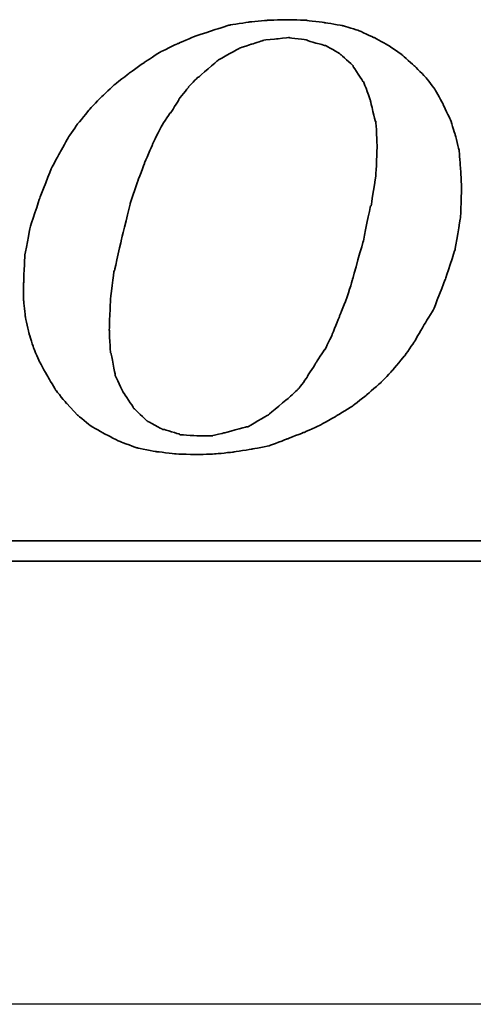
# Model space of a CAD drawing. Extents: x 158 to 747, y 26 to 428.
# Tile 43 of 49: x 686.61 to 688.96, y 86.09 to 91.2. Entities that reach past the tile are written whole.
import ezdxf

# ---------------------------------------------------------------- set-up
doc = ezdxf.new("R2010")
doc.units = 0
doc.header["$MEASUREMENT"] = 0
doc.linetypes.add('CENTER', pattern=[2, 1.25, -0.25, 0.25, -0.25])
for name, color, linetype in [('CL', 1, 'CENTER'), ('DIM', 4, 'CONTINUOUS'), ('layer 1', 7, 'CONTINUOUS')]:
    doc.layers.add(name, color=color, linetype=linetype)

# ---------------------------------------------------------------- blocks, each defined once
blk = doc.blocks.new('TBI MOTION logo(完整正式版)')
at = {"layer": 'layer 1', "color": 22, "lineweight": 35}
for points, knots in [([(35.79625, -6.98375), (35.79625, -6.98375), (36.23125, -7.43875), (36.23125, -7.43875), (36.23125, -7.43875), (36.23125, -7.43875), (36.75625, -7.87125), (36.75625, -7.87125), (36.75625, -7.87125), (36.75625, -7.87125), (37.33125, -8.20375), (37.33125, -8.20375), (37.33125, -8.20375), (37.33125, -8.20375), (37.95625, -8.51875), (37.95625, -8.51875), (37.95625, -8.51875), (37.95625, -8.51875), (38.62625, -8.75875), (38.62625, -8.75875), (38.62625, -8.75875), (38.62625, -8.75875), (39.37125, -8.90375), (39.37125, -8.90375), (39.37125, -8.90375), (39.37125, -8.90375), (40.14125, -8.99875), (40.14125, -8.99875), (40.14125, -8.99875), (40.14125, -8.99875), (41.02625, -9.02375), (41.02625, -9.02375), (41.02625, -9.02375), (41.02625, -9.02375), (41.74625, -8.99875), (41.74625, -8.99875), (41.74625, -8.99875), (41.74625, -8.99875), (42.46625, -8.92375), (42.46625, -8.92375), (42.46625, -8.92375), (42.46625, -8.92375), (43.21125, -8.80625), (43.21125, -8.80625), (43.21125, -8.80625), (43.21125, -8.80625), (43.93125, -8.66375), (43.93125, -8.66375), (43.93125, -8.66375), (43.93125, -8.66375), (44.62625, -8.39875), (44.62625, -8.39875), (44.62625, -8.39875), (44.62625, -8.39875), (45.29625, -8.13375), (45.29625, -8.13375), (45.29625, -8.13375), (45.29625, -8.13375), (45.94625, -7.84375), (45.94625, -7.84375), (45.94625, -7.84375), (45.94625, -7.84375), (46.61625, -7.46375), (46.61625, -7.46375), (46.61625, -7.46375), (46.61625, -7.46375), (47.24125, -7.07875), (47.24125, -7.07875), (47.24125, -7.07875), (47.24125, -7.07875), (47.81625, -6.62375), (47.81625, -6.62375), (47.81625, -6.62375), (47.81625, -6.62375), (48.36875, -6.14375), (48.36875, -6.14375), (48.36875, -6.14375), (48.36875, -6.14375), (48.84625, -5.64125), (48.84625, -5.64125), (48.84625, -5.64125), (48.84625, -5.64125), (49.32625, -5.06375), (49.32625, -5.06375), (49.32625, -5.06375), (49.32625, -5.06375), (49.71125, -4.51374), (49.71125, -4.51374), (49.71125, -4.51374), (49.71125, -4.51374), (50.09625, -3.83874), (50.09625, -3.83874), (50.09625, -3.83874), (50.09625, -3.83874), (50.48125, -3.21374), (50.48125, -3.21374), (50.48125, -3.21374), (50.48125, -3.21374), (50.96125, -1.99125), (50.96125, -1.99125), (50.96125, -1.99125), (50.96125, -1.99125), (51.34375, -0.81875), (51.34375, -0.81875), (51.34375, -0.81875), (51.34375, -0.81875), (51.56125, 0.45624), (51.56125, 0.45624), (51.56125, 0.45624), (51.56125, 0.45624), (51.60625, 1.67624), (51.60625, 1.67624), (51.60625, 1.67624), (51.60625, 1.67624), (51.56125, 2.44625), (51.56125, 2.44625), (51.56125, 2.44625), (51.56125, 2.44625), (51.51125, 3.14125), (51.51125, 3.14125), (51.51125, 3.14125), (51.51125, 3.14125), (51.34375, 3.81125), (51.34375, 3.81125), (51.34375, 3.81125), (51.34375, 3.81125), (51.15125, 4.41125), (51.15125, 4.41125), (51.15125, 4.41125), (51.15125, 4.41125), (50.86125, 5.01125), (50.86125, 5.01125), (50.86125, 5.01125), (50.86125, 5.01125), (50.55125, 5.58875), (50.55125, 5.58875), (50.55125, 5.58875), (50.55125, 5.58875), (50.16625, 6.09125), (50.16625, 6.09125), (50.16625, 6.09125), (50.16625, 6.09125), (49.71125, 6.54875), (49.71125, 6.54875), (49.71125, 6.54875), (49.71125, 6.54875), (49.23125, 6.98125), (49.23125, 6.98125), (49.23125, 6.98125), (49.23125, 6.98125), (48.67875, 7.36625), (48.67875, 7.36625), (48.67875, 7.36625), (48.67875, 7.36625), (48.10375, 7.67625), (48.10375, 7.67625), (48.10375, 7.67625), (48.10375, 7.67625), (47.48125, 7.96375), (47.48125, 7.96375), (47.48125, 7.96375), (47.48125, 7.96375), (46.85625, 8.15625), (46.85625, 8.15625), (46.85625, 8.15625), (46.85625, 8.15625), (46.13625, 8.27624), (46.13625, 8.27624), (46.13625, 8.27624), (46.13625, 8.27624), (45.39125, 8.37125), (45.39125, 8.37125), (45.39125, 8.37125), (45.39125, 8.37125), (44.62625, 8.39624), (44.62625, 8.39624), (44.62625, 8.39624), (44.62625, 8.39624), (43.83625, 8.37125), (43.83625, 8.37125), (43.83625, 8.37125), (43.83625, 8.37125), (43.09125, 8.30125), (43.09125, 8.30125), (43.09125, 8.30125), (43.09125, 8.30125), (42.32125, 8.18125), (42.32125, 8.18125), (42.32125, 8.18125), (42.32125, 8.18125), (41.62875, 7.96375), (41.62875, 7.96375), (41.62875, 7.96375), (41.62875, 7.96375), (40.90625, 7.72625), (40.90625, 7.72625), (40.90625, 7.72625), (40.90625, 7.72625), (40.23624, 7.43625), (40.23624, 7.43625), (40.23624, 7.43625), (40.23624, 7.43625), (39.54124, 7.10125), (39.54124, 7.10125), (39.54124, 7.10125), (39.54124, 7.10125), (38.91625, 6.69125), (38.91625, 6.69125), (38.91625, 6.69125), (38.91625, 6.69125), (38.31625, 6.26125), (38.31625, 6.26125), (38.31625, 6.26125), (38.31625, 6.26125), (37.69125, 5.78125), (37.69125, 5.78125), (37.69125, 5.78125), (37.69125, 5.78125), (37.18625, 5.30125), (37.18625, 5.30125), (37.18625, 5.30125), (37.18625, 5.30125), (36.70625, 4.79624), (36.70625, 4.79624), (36.70625, 4.79624), (36.70625, 4.79624), (36.23125, 4.22125), (36.23125, 4.22125), (36.23125, 4.22125), (36.23125, 4.22125), (35.87124, 3.69375), (35.87124, 3.69375), (35.87124, 3.69375), (35.87124, 3.69375), (35.53125, 3.09125), (35.53125, 3.09125), (35.53125, 3.09125), (35.53125, 3.09125), (35.19875, 2.47125), (35.19875, 2.47125), (35.19875, 2.47125), (35.19875, 2.47125), (34.71625, 1.24625), (34.71625, 1.24625), (34.71625, 1.24625), (34.71625, 1.24625), (34.33125, 0.06874), (34.33125, 0.06874), (34.33125, 0.06874), (34.33125, 0.06874), (34.11625, -1.07875), (34.11625, -1.07875), (34.11625, -1.07875), (34.11625, -1.07875), (34.07125, -2.15875), (34.07125, -2.15875), (34.07125, -2.15875), (34.07125, -2.15875), (34.07125, -2.85375), (34.07125, -2.85375), (34.07125, -2.85375), (34.07125, -2.85375), (34.14125, -3.50375), (34.14125, -3.50375), (34.14125, -3.50375), (34.14125, -3.50375), (34.28625, -4.17375), (34.28625, -4.17375), (34.28625, -4.17375), (34.28625, -4.17375), (34.47625, -4.77624), (34.47625, -4.77624), (34.47625, -4.77624), (34.47625, -4.77624), (34.71625, -5.32625), (34.71625, -5.32625), (34.71625, -5.32625), (34.71625, -5.32625), (35.05375, -5.92875), (35.05375, -5.92875), (35.05375, -5.92875), (35.05375, -5.92875), (35.36375, -6.45375), (35.36375, -6.45375), (35.36375, -6.45375), (35.36375, -6.45375), (35.79625, -6.98375), (35.79625, -6.98375)], [0, 0, 0, 0, 0.01388889, 0.01388889, 0.01388889, 0.0138889, 0.02777778, 0.02777778, 0.02777778, 0.02777779, 0.04166667, 0.04166667, 0.04166667, 0.04166668, 0.05555556, 0.05555556, 0.05555556, 0.05555557, 0.06944444, 0.06944444, 0.06944444, 0.06944445, 0.08333333, 0.08333333, 0.08333333, 0.08333334, 0.09722222, 0.09722222, 0.09722222, 0.09722223, 0.11111111, 0.11111111, 0.11111111, 0.11111112, 0.125, 0.125, 0.125, 0.12500001, 0.13888889, 0.13888889, 0.13888889, 0.1388889, 0.15277778, 0.15277778, 0.15277778, 0.15277779, 0.16666667, 0.16666667, 0.16666667, 0.16666668, 0.18055556, 0.18055556, 0.18055556, 0.18055557, 0.19444444, 0.19444444, 0.19444444, 0.19444445, 0.20833333, 0.20833333, 0.20833333, 0.20833334, 0.22222222, 0.22222222, 0.22222222, 0.22222223, 0.23611111, 0.23611111, 0.23611111, 0.23611112, 0.25, 0.25, 0.25, 0.25000001, 0.26388889, 0.26388889, 0.26388889, 0.2638889, 0.27777778, 0.27777778, 0.27777778, 0.27777779, 0.29166667, 0.29166667, 0.29166667, 0.29166668, 0.30555556, 0.30555556, 0.30555556, 0.30555557, 0.31944444, 0.31944444, 0.31944444, 0.31944445, 0.33333333, 0.33333333, 0.33333333, 0.33333334, 0.34722222, 0.34722222, 0.34722222, 0.34722223, 0.36111111, 0.36111111, 0.36111111, 0.36111112, 0.375, 0.375, 0.375, 0.37500001, 0.38888889, 0.38888889, 0.38888889, 0.3888889, 0.40277778, 0.40277778, 0.40277778, 0.40277779, 0.41666667, 0.41666667, 0.41666667, 0.41666668, 0.43055556, 0.43055556, 0.43055556, 0.43055557, 0.44444444, 0.44444444, 0.44444444, 0.44444445, 0.45833333, 0.45833333, 0.45833333, 0.45833334, 0.47222222, 0.47222222, 0.47222222, 0.47222223, 0.48611111, 0.48611111, 0.48611111, 0.48611112, 0.5, 0.5, 0.5, 0.50000001, 0.51388889, 0.51388889, 0.51388889, 0.5138889, 0.52777778, 0.52777778, 0.52777778, 0.52777779, 0.54166667, 0.54166667, 0.54166667, 0.54166668, 0.55555556, 0.55555556, 0.55555556, 0.55555557, 0.56944444, 0.56944444, 0.56944444, 0.56944445, 0.58333333, 0.58333333, 0.58333333, 0.58333334, 0.59722222, 0.59722222, 0.59722222, 0.59722223, 0.61111111, 0.61111111, 0.61111111, 0.61111112, 0.625, 0.625, 0.625, 0.62500001, 0.63888889, 0.63888889, 0.63888889, 0.6388889, 0.65277778, 0.65277778, 0.65277778, 0.65277779, 0.66666667, 0.66666667, 0.66666667, 0.66666668, 0.68055556, 0.68055556, 0.68055556, 0.68055557, 0.69444444, 0.69444444, 0.69444444, 0.69444445, 0.70833333, 0.70833333, 0.70833333, 0.70833334, 0.72222222, 0.72222222, 0.72222222, 0.72222223, 0.73611111, 0.73611111, 0.73611111, 0.73611112, 0.75, 0.75, 0.75, 0.75000001, 0.76388889, 0.76388889, 0.76388889, 0.7638889, 0.77777778, 0.77777778, 0.77777778, 0.77777779, 0.79166667, 0.79166667, 0.79166667, 0.79166668, 0.80555556, 0.80555556, 0.80555556, 0.80555557, 0.81944444, 0.81944444, 0.81944444, 0.81944445, 0.83333333, 0.83333333, 0.83333333, 0.83333334, 0.84722222, 0.84722222, 0.84722222, 0.84722223, 0.86111111, 0.86111111, 0.86111111, 0.86111112, 0.875, 0.875, 0.875, 0.87500001, 0.88888889, 0.88888889, 0.88888889, 0.8888889, 0.90277778, 0.90277778, 0.90277778, 0.90277779, 0.91666667, 0.91666667, 0.91666667, 0.91666668, 0.93055556, 0.93055556, 0.93055556, 0.93055557, 0.94444444, 0.94444444, 0.94444444, 0.94444445, 0.95833333, 0.95833333, 0.95833333, 0.95833334, 0.97222222, 0.97222222, 0.97222222, 0.97222223, 0.98611111, 0.98611111, 0.98611111, 0.98611112, 1, 1, 1, 1]), ([(38.33875, 1.03124), (38.33875, 1.03124), (38.62625, 1.89625), (38.62625, 1.89625), (38.62625, 1.89625), (38.62625, 1.89625), (38.91625, 2.66375), (38.91625, 2.66375), (38.91625, 2.66375), (38.91625, 2.66375), (39.22625, 3.38125), (39.22625, 3.38125), (39.22625, 3.38125), (39.22625, 3.38125), (39.22625, 3.40624), (39.22625, 3.40624), (39.22625, 3.40624), (39.22625, 3.40624), (39.56124, 4.07624), (39.56124, 4.07624), (39.56124, 4.07624), (39.56124, 4.07624), (39.92125, 4.65125), (39.92125, 4.65125), (39.92125, 4.65125), (39.92125, 4.65125), (39.94625, 4.65125), (39.94625, 4.65125), (39.94625, 4.65125), (39.94625, 4.65125), (40.28125, 5.17875), (40.28125, 5.17875), (40.28125, 5.17875), (40.28125, 5.17875), (40.28125, 5.20375), (40.28125, 5.20375), (40.28125, 5.20375), (40.28125, 5.20375), (40.66875, 5.68625), (40.66875, 5.68625), (40.66875, 5.68625), (40.66875, 5.68625), (40.66875, 5.70625), (40.66875, 5.70625), (40.66875, 5.70625), (40.66875, 5.70625), (41.05124, 6.09125), (41.05124, 6.09125), (41.05124, 6.09125), (41.05124, 6.09125), (41.07625, 6.09125), (41.07625, 6.09125), (41.07625, 6.09125), (41.07625, 6.09125), (41.84125, 6.76625), (41.84125, 6.76625), (41.84125, 6.76625), (41.84125, 6.76625), (41.86625, 6.78625), (41.86625, 6.78625), (41.86625, 6.78625), (41.86625, 6.78625), (42.73125, 7.26624), (42.73125, 7.26624), (42.73125, 7.26624), (42.73125, 7.26624), (42.75625, 7.26624), (42.75625, 7.26624), (42.75625, 7.26624), (42.75625, 7.26624), (43.18625, 7.41125), (43.18625, 7.41125), (43.18625, 7.41125), (43.18625, 7.41125), (43.64125, 7.55625), (43.64125, 7.55625), (43.64125, 7.55625), (43.64125, 7.55625), (43.66625, 7.55625), (43.66625, 7.55625), (43.66625, 7.55625), (43.66625, 7.55625), (43.69125, 7.58124), (43.69125, 7.58124), (43.69125, 7.58124), (43.69125, 7.58124), (44.19125, 7.62625), (44.19125, 7.62625), (44.19125, 7.62625), (44.19125, 7.62625), (44.67125, 7.67625), (44.67125, 7.67625), (44.67125, 7.67625), (44.67125, 7.67625), (44.69625, 7.67625), (44.69625, 7.67625), (44.69625, 7.67625), (44.69625, 7.67625), (45.41875, 7.58124), (45.41875, 7.58124), (45.41875, 7.58124), (45.41875, 7.58124), (45.44125, 7.55625), (45.44125, 7.55625), (45.44125, 7.55625), (45.44125, 7.55625), (46.11125, 7.36625), (46.11125, 7.36625), (46.11125, 7.36625), (46.11125, 7.36625), (46.13625, 7.36625), (46.13625, 7.36625), (46.13625, 7.36625), (46.13625, 7.36625), (46.15875, 7.36625), (46.15875, 7.36625), (46.15875, 7.36625), (46.15875, 7.36625), (46.73625, 7.02624), (46.73625, 7.02624), (46.73625, 7.02624), (46.73625, 7.02624), (46.76125, 7.00624), (46.76125, 7.00624), (46.76125, 7.00624), (46.76125, 7.00624), (47.24125, 6.57124), (47.24125, 6.57124), (47.24125, 6.57124), (47.24125, 6.57124), (47.26625, 6.54875), (47.26625, 6.54875), (47.26625, 6.54875), (47.26625, 6.54875), (47.26625, 6.52375), (47.26625, 6.52375), (47.26625, 6.52375), (47.26625, 6.52375), (47.67375, 5.89875), (47.67375, 5.89875), (47.67375, 5.89875), (47.67375, 5.89875), (47.69625, 5.89875), (47.69625, 5.89875), (47.69625, 5.89875), (47.69625, 5.89875), (47.69625, 5.87625), (47.69625, 5.87625), (47.69625, 5.87625), (47.69625, 5.87625), (47.96125, 5.15625), (47.96125, 5.15625), (47.96125, 5.15625), (47.96125, 5.15625), (47.96125, 5.13125), (47.96125, 5.13125), (47.96125, 5.13125), (47.96125, 5.13125), (48.15125, 4.31875), (48.15125, 4.31875), (48.15125, 4.31875), (48.15125, 4.31875), (48.17625, 4.31875), (48.17625, 4.31875), (48.17625, 4.31875), (48.17625, 4.31875), (48.17625, 4.29125), (48.17625, 4.29125), (48.17625, 4.29125), (48.17625, 4.29125), (48.22625, 3.33125), (48.22625, 3.33125), (48.22625, 3.33125), (48.22625, 3.33125), (48.22625, 3.30875), (48.22625, 3.30875), (48.22625, 3.30875), (48.22625, 3.30875), (48.17625, 2.20624), (48.17625, 2.20624), (48.17625, 2.20624), (48.17625, 2.20624), (48.17625, 2.18124), (48.17625, 2.18124), (48.17625, 2.18124), (48.17625, 2.18124), (47.98375, 0.93624), (47.98375, 0.93624), (47.98375, 0.93624), (47.98375, 0.93624), (47.96125, 0.93624), (47.96125, 0.93624), (47.96125, 0.93624), (47.96125, 0.93624), (47.67375, -0.45874), (47.67375, -0.45874), (47.67375, -0.45874), (47.67375, -0.45874), (47.24125, -1.99125), (47.24125, -1.99125), (47.24125, -1.99125), (47.24125, -1.99125), (47.24125, -2.01874), (47.24125, -2.01874), (47.24125, -2.01874), (47.24125, -2.01874), (47.00125, -2.78375), (47.00125, -2.78375), (47.00125, -2.78375), (47.00125, -2.78375), (46.71125, -3.50375), (46.71125, -3.50375), (46.71125, -3.50375), (46.71125, -3.50375), (46.42625, -4.19875), (46.42625, -4.19875), (46.42625, -4.19875), (46.42625, -4.19875), (46.42625, -4.22375), (46.42625, -4.22375), (46.42625, -4.22375), (46.42625, -4.22375), (46.13625, -4.82374), (46.13625, -4.82374), (46.13625, -4.82374), (46.13625, -4.82374), (46.11125, -4.82374), (46.11125, -4.82374), (46.11125, -4.82374), (46.11125, -4.82374), (45.77625, -5.35125), (45.77625, -5.35125), (45.77625, -5.35125), (45.77625, -5.35125), (45.44125, -5.87875), (45.44125, -5.87875), (45.44125, -5.87875), (45.44125, -5.87875), (45.44125, -5.90375), (45.44125, -5.90375), (45.44125, -5.90375), (45.44125, -5.90375), (45.10625, -6.35875), (45.10625, -6.35875), (45.10625, -6.35875), (45.10625, -6.35875), (45.08125, -6.38375), (45.08125, -6.38375), (45.08125, -6.38375), (45.08125, -6.38375), (44.69625, -6.74375), (44.69625, -6.74375), (44.69625, -6.74375), (44.69625, -6.74375), (43.88375, -7.41625), (43.88375, -7.41625), (43.88375, -7.41625), (43.88375, -7.41625), (43.85625, -7.43875), (43.85625, -7.43875), (43.85625, -7.43875), (43.85625, -7.43875), (43.04125, -7.91875), (43.04125, -7.91875), (43.04125, -7.91875), (43.04125, -7.91875), (43.01625, -7.91875), (43.01625, -7.91875), (43.01625, -7.91875), (43.01625, -7.91875), (42.99625, -7.91875), (42.99625, -7.91875), (42.99625, -7.91875), (42.99625, -7.91875), (42.08125, -8.15875), (42.08125, -8.15875), (42.08125, -8.15875), (42.08125, -8.15875), (41.65125, -8.25625), (41.65125, -8.25625), (41.65125, -8.25625), (41.65125, -8.25625), (41.62875, -8.27875), (41.62875, -8.27875), (41.62875, -8.27875), (41.62875, -8.27875), (41.60125, -8.27875), (41.60125, -8.27875), (41.60125, -8.27875), (41.60125, -8.27875), (41.12125, -8.27875), (41.12125, -8.27875), (41.12125, -8.27875), (41.12125, -8.27875), (40.35624, -8.23125), (40.35624, -8.23125), (40.35624, -8.23125), (40.35624, -8.23125), (40.33125, -8.23125), (40.33125, -8.23125), (40.33125, -8.23125), (40.33125, -8.23125), (40.30625, -8.20375), (40.30625, -8.20375), (40.30625, -8.20375), (40.30625, -8.20375), (39.68375, -8.01375), (39.68375, -8.01375), (39.68375, -8.01375), (39.68375, -8.01375), (39.66124, -8.01375), (39.66124, -8.01375), (39.66124, -8.01375), (39.66124, -8.01375), (39.63625, -8.01375), (39.63625, -8.01375), (39.63625, -8.01375), (39.63625, -8.01375), (39.01125, -7.67875), (39.01125, -7.67875), (39.01125, -7.67875), (39.01125, -7.67875), (38.98875, -7.65375), (38.98875, -7.65375), (38.98875, -7.65375), (38.98875, -7.65375), (38.48625, -7.17375), (38.48625, -7.17375), (38.48625, -7.17375), (38.48625, -7.17375), (38.45875, -7.14875), (38.45875, -7.14875), (38.45875, -7.14875), (38.45875, -7.14875), (38.45875, -7.12875), (38.45875, -7.12875), (38.45875, -7.12875), (38.45875, -7.12875), (38.07625, -6.54875), (38.07625, -6.54875), (38.07625, -6.54875), (38.07625, -6.54875), (38.05125, -6.54875), (38.05125, -6.54875), (38.05125, -6.54875), (38.05125, -6.54875), (38.05125, -6.52875), (38.05125, -6.52875), (38.05125, -6.52875), (38.05125, -6.52875), (37.74125, -5.85375), (37.74125, -5.85375), (37.74125, -5.85375), (37.74125, -5.85375), (37.74125, -5.82875), (37.74125, -5.82875), (37.74125, -5.82875), (37.74125, -5.82875), (37.57375, -4.96875), (37.57375, -4.96875), (37.57375, -4.96875), (37.57375, -4.96875), (37.54625, -4.94375), (37.54625, -4.94375), (37.54625, -4.94375), (37.54625, -4.94375), (37.50125, -4.03375), (37.50125, -4.03375), (37.50125, -4.03375), (37.50125, -4.03375), (37.50125, -4.00875), (37.50125, -4.00875), (37.50125, -4.00875), (37.50125, -4.00875), (37.54625, -2.85375), (37.54625, -2.85375), (37.54625, -2.85375), (37.54625, -2.85375), (37.69125, -1.65875), (37.69125, -1.65875), (37.69125, -1.65875), (37.69125, -1.65875), (37.71624, -1.63375), (37.71624, -1.63375), (37.71624, -1.63375), (37.71624, -1.63375), (38.00375, -0.33875), (38.00375, -0.33875), (38.00375, -0.33875), (38.00375, -0.33875), (38.33875, 1.00624), (38.33875, 1.00624), (38.33875, 1.00624), (38.33875, 1.00624), (38.33875, 1.03124), (38.33875, 1.03124)], [0, 0, 0, 0, 0.01010101, 0.01010101, 0.01010101, 0.01010102, 0.02020202, 0.02020202, 0.02020202, 0.02020203, 0.03030303, 0.03030303, 0.03030303, 0.03030304, 0.04040404, 0.04040404, 0.04040404, 0.04040405, 0.05050505, 0.05050505, 0.05050505, 0.05050506, 0.06060606, 0.06060606, 0.06060606, 0.06060607, 0.07070707, 0.07070707, 0.07070707, 0.07070708, 0.08080808, 0.08080808, 0.08080808, 0.08080809, 0.09090909, 0.09090909, 0.09090909, 0.0909091, 0.1010101, 0.1010101, 0.1010101, 0.10101011, 0.11111111, 0.11111111, 0.11111111, 0.11111112, 0.12121212, 0.12121212, 0.12121212, 0.12121213, 0.13131313, 0.13131313, 0.13131313, 0.13131314, 0.14141414, 0.14141414, 0.14141414, 0.14141415, 0.15151515, 0.15151515, 0.15151515, 0.15151516, 0.16161616, 0.16161616, 0.16161616, 0.16161617, 0.17171717, 0.17171717, 0.17171717, 0.17171718, 0.18181818, 0.18181818, 0.18181818, 0.18181819, 0.19191919, 0.19191919, 0.19191919, 0.1919192, 0.2020202, 0.2020202, 0.2020202, 0.20202021, 0.21212121, 0.21212121, 0.21212121, 0.21212122, 0.22222222, 0.22222222, 0.22222222, 0.22222223, 0.23232323, 0.23232323, 0.23232323, 0.23232324, 0.24242424, 0.24242424, 0.24242424, 0.24242425, 0.25252525, 0.25252525, 0.25252525, 0.25252526, 0.26262626, 0.26262626, 0.26262626, 0.26262627, 0.27272727, 0.27272727, 0.27272727, 0.27272728, 0.28282828, 0.28282828, 0.28282828, 0.28282829, 0.29292929, 0.29292929, 0.29292929, 0.2929293, 0.3030303, 0.3030303, 0.3030303, 0.30303031, 0.31313131, 0.31313131, 0.31313131, 0.31313132, 0.32323232, 0.32323232, 0.32323232, 0.32323233, 0.33333333, 0.33333333, 0.33333333, 0.33333334, 0.34343434, 0.34343434, 0.34343434, 0.34343435, 0.35353535, 0.35353535, 0.35353535, 0.35353536, 0.36363636, 0.36363636, 0.36363636, 0.36363637, 0.37373737, 0.37373737, 0.37373737, 0.37373738, 0.38383838, 0.38383838, 0.38383838, 0.38383839, 0.39393939, 0.39393939, 0.39393939, 0.3939394, 0.4040404, 0.4040404, 0.4040404, 0.40404041, 0.41414141, 0.41414141, 0.41414141, 0.41414142, 0.42424242, 0.42424242, 0.42424242, 0.42424243, 0.43434343, 0.43434343, 0.43434343, 0.43434344, 0.44444444, 0.44444444, 0.44444444, 0.44444445, 0.45454545, 0.45454545, 0.45454545, 0.45454546, 0.46464646, 0.46464646, 0.46464646, 0.46464647, 0.47474747, 0.47474747, 0.47474747, 0.47474748, 0.48484848, 0.48484848, 0.48484848, 0.48484849, 0.49494949, 0.49494949, 0.49494949, 0.4949495, 0.50505051, 0.50505051, 0.50505051, 0.50505052, 0.51515152, 0.51515152, 0.51515152, 0.51515153, 0.52525253, 0.52525253, 0.52525253, 0.52525254, 0.53535354, 0.53535354, 0.53535354, 0.53535355, 0.54545455, 0.54545455, 0.54545455, 0.54545456, 0.55555556, 0.55555556, 0.55555556, 0.55555557, 0.56565657, 0.56565657, 0.56565657, 0.56565658, 0.57575758, 0.57575758, 0.57575758, 0.57575759, 0.58585859, 0.58585859, 0.58585859, 0.5858586, 0.5959596, 0.5959596, 0.5959596, 0.59595961, 0.60606061, 0.60606061, 0.60606061, 0.60606062, 0.61616162, 0.61616162, 0.61616162, 0.61616163, 0.62626263, 0.62626263, 0.62626263, 0.62626264, 0.63636364, 0.63636364, 0.63636364, 0.63636365, 0.64646465, 0.64646465, 0.64646465, 0.64646466, 0.65656566, 0.65656566, 0.65656566, 0.65656567, 0.66666667, 0.66666667, 0.66666667, 0.66666668, 0.67676768, 0.67676768, 0.67676768, 0.67676769, 0.68686869, 0.68686869, 0.68686869, 0.6868687, 0.6969697, 0.6969697, 0.6969697, 0.69696971, 0.70707071, 0.70707071, 0.70707071, 0.70707072, 0.71717172, 0.71717172, 0.71717172, 0.71717173, 0.72727273, 0.72727273, 0.72727273, 0.72727274, 0.73737374, 0.73737374, 0.73737374, 0.73737375, 0.74747475, 0.74747475, 0.74747475, 0.74747476, 0.75757576, 0.75757576, 0.75757576, 0.75757577, 0.76767677, 0.76767677, 0.76767677, 0.76767678, 0.77777778, 0.77777778, 0.77777778, 0.77777779, 0.78787879, 0.78787879, 0.78787879, 0.7878788, 0.7979798, 0.7979798, 0.7979798, 0.79797981, 0.80808081, 0.80808081, 0.80808081, 0.80808082, 0.81818182, 0.81818182, 0.81818182, 0.81818183, 0.82828283, 0.82828283, 0.82828283, 0.82828284, 0.83838384, 0.83838384, 0.83838384, 0.83838385, 0.84848485, 0.84848485, 0.84848485, 0.84848486, 0.85858586, 0.85858586, 0.85858586, 0.85858587, 0.86868687, 0.86868687, 0.86868687, 0.86868688, 0.87878788, 0.87878788, 0.87878788, 0.87878789, 0.88888889, 0.88888889, 0.88888889, 0.8888889, 0.8989899, 0.8989899, 0.8989899, 0.89898991, 0.90909091, 0.90909091, 0.90909091, 0.90909092, 0.91919192, 0.91919192, 0.91919192, 0.91919193, 0.92929293, 0.92929293, 0.92929293, 0.92929294, 0.93939394, 0.93939394, 0.93939394, 0.93939395, 0.94949495, 0.94949495, 0.94949495, 0.94949496, 0.95959596, 0.95959596, 0.95959596, 0.95959597, 0.96969697, 0.96969697, 0.96969697, 0.96969698, 0.97979798, 0.97979798, 0.97979798, 0.97979799, 0.98989899, 0.98989899, 0.98989899, 0.989899, 1, 1, 1, 1]), ([(75.90875, -9.47875), (75.90875, -9.47875), (75.90875, -12.28625), (75.90875, -12.28625), (75.90875, -12.28625), (75.90875, -12.28625), (75.90875, -12.47875), (75.90875, -12.47875), (75.90875, -12.47875), (75.90875, -12.47875), (75.71625, -12.47875), (75.71625, -12.47875), (75.71625, -12.47875), (75.71625, -12.47875), (-88.32875, -12.47875), (-88.32875, -12.47875), (-88.32875, -12.47875), (-88.32875, -12.47875), (-88.32875, -13.29375), (-88.32875, -13.29375), (-88.32875, -13.29375), (-88.32875, -13.29375), (82.89125, -13.29375), (82.89125, -13.29375), (82.89125, -13.29375), (82.89125, -13.29375), (75.90875, -9.47875), (75.90875, -9.47875)], [0, 0, 0, 0, 0.14285714, 0.14285714, 0.14285714, 0.14285715, 0.28571429, 0.28571429, 0.28571429, 0.2857143, 0.42857143, 0.42857143, 0.42857143, 0.42857144, 0.57142857, 0.57142857, 0.57142857, 0.57142858, 0.71428571, 0.71428571, 0.71428571, 0.71428572, 0.85714286, 0.85714286, 0.85714286, 0.85714287, 1, 1, 1, 1])]:
    blk.add_open_spline(points, degree=3, knots=knots, dxfattribs=at)

msp = doc.modelspace()

# ---------------------------------------------------------------- linework, layer by layer
at = {"layer": 'CL', "color": 7, "linetype": 'CENTER', "ltscale": 5}
msp.add_line((739.4242, 86.0863), (648.8618, 86.0863), dxfattribs=at)

# ---------------------------------------------------------------- block references
at = {"layer": 'DIM', "xscale": 0.1295999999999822, "yscale": 0.1295999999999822, "zscale": 0.1295999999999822}
msp.add_blockref('TBI MOTION logo(完整正式版)', (682.2127, 90.1096), dxfattribs=at)

doc.saveas('drawing.dxf')
